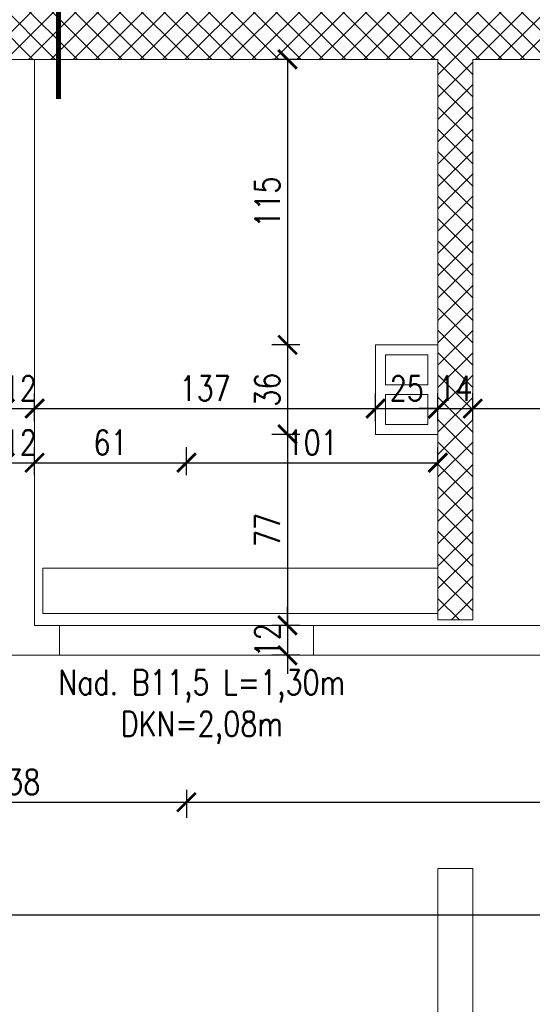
# Model space of a CAD drawing. Header units: millimetres. Extents: x 11984 to 50512, y -26688 to 13952.
# Tile 64 of 85: x 26420 to 26626, y 10412 to 10808. Entities that reach past the tile are written whole.
import ezdxf

# ---------------------------------------------------------------- set-up
doc = ezdxf.new("R2010")
doc.units = ezdxf.units.MM
doc.header["$MEASUREMENT"] = 0
doc.linetypes.add('HIDDEN', pattern=[9.525, 6.35, -3.175])
doc.layers.add('e-cad_opisy', color=7, linetype='Continuous')
for name, color, linetype, lineweight in [('e-cad_wymiary', 5, 'Continuous', 9), ('k-kreskowanie', 252, 'Continuous', 9), ('k-widok', 1, 'Continuous', 20), ('k-wyburzenia', 215, 'PNEUMATIC2', 9), ('k-ściany działowe', 2, 'Continuous', 20), ('k-ściany istniejące', 190, 'Continuous', 18)]:
    doc.layers.add(name, color=color, linetype=linetype, lineweight=lineweight)
doc.styles.add('e-cad_1', font='simplex.shx', dxfattribs={"width": 0.8})
doc.linetypes.add('PNEUMATIC2', pattern='A,0.5,-0.25,["//",Standard,S=0.2,R=0,X=-0.1,Y=-0.1],-0.25', length=1)
doc.dimstyles.new('e-cad_1_50_[cm]', dxfattribs={"dimscale": 5, "dimtxt": 2, "dimasz": 1.5, "dimexe": 1.25, "dimexo": 0.625, "dimtad": 1, "dimdec": 0, "dimrnd": 0.1, "dimdsep": 46, "dimtxsty": 'e-cad_1', "dimblk": 'ARCHTICK', "dimcen": 1.5, "dimclrd": 256, "dimclre": 256, "dimclrt": 7, "dimadec": 0, "dimazin": 0, "dimtfac": 1, "dimtdec": 0, "dimtix": 1, "dimtmove": 0, "dimatfit": 0, "dimfxl": 0, "dimarcsym": 0})

# ---------------------------------------------------------------- blocks, each defined once
blk = doc.blocks.new('_ArchTick')
at = {"color": 0, "linetype": 'ByBlock', "const_width": 0.15}
blk.add_lwpolyline([(-0.5, -0.5), (0.5, 0.5)], dxfattribs=at)
blk = doc.blocks.new('*D288')
at = {"layer": 'Defpoints', "color": 0}
for p in [(27937.53, 10448.29), (27937.53, 10445.51), (26284.34, 10430.99)]:
    blk.add_point(p, dxfattribs=at)
at = {"layer": 'e-cad_wymiary', "lineweight": -2}
for p, q in [((26284.34, 10443.29), (26284.34, 10454.54)), ((27937.53, 10448.29), (27937.53, 10454.54)), ((26284.34, 10448.29), (27937.53, 10448.29))]:
    blk.add_line(p, q, dxfattribs=at)
at = {"layer": 'e-cad_wymiary', "lineweight": -2, "xscale": 7.5, "yscale": 7.5, "zscale": 7.5, "rotation": 180}
blk.add_blockref('_ArchTick', (26284.34, 10448.29), dxfattribs=at)
at = {"layer": 'e-cad_wymiary', "lineweight": -2, "xscale": 7.5, "yscale": 7.5, "zscale": 7.5}
blk.add_blockref('_ArchTick', (27937.53, 10448.29), dxfattribs=at)
at = {"layer": 'e-cad_wymiary', "color": 7, "insert": (27110.94, 10456.42), "char_height": 10, "attachment_point": 5, "style": 'e-cad_1'}
blk.add_mtext('1653', dxfattribs=at)
blk = doc.blocks.new('*D305')
at = {"layer": 'Defpoints', "color": 0}
for p in [(26426.34, 10651.66), (26414.34, 10628.26), (26426.34, 10628.26)]:
    blk.add_point(p, dxfattribs=at)
at = {"layer": 'e-cad_wymiary', "lineweight": -2}
for p, q in [((26414.34, 10646.66), (26414.34, 10657.91)), ((26426.34, 10646.66), (26426.34, 10657.91)), ((26414.34, 10651.66), (26406.84, 10651.66)), ((26414.34, 10651.66), (26426.34, 10651.66)), ((26426.34, 10651.66), (26433.84, 10651.66))]:
    blk.add_line(p, q, dxfattribs=at)
at = {"layer": 'e-cad_wymiary', "lineweight": -2, "xscale": 7.5, "yscale": 7.5, "zscale": 7.5}
blk.add_blockref('_ArchTick', (26414.34, 10651.66), dxfattribs=at)
at = {"layer": 'e-cad_wymiary', "lineweight": -2, "xscale": 7.5, "yscale": 7.5, "zscale": 7.5, "rotation": 180}
blk.add_blockref('_ArchTick', (26426.34, 10651.66), dxfattribs=at)
at = {"layer": 'e-cad_wymiary', "color": 7, "insert": (26420.34, 10659.79), "char_height": 10, "attachment_point": 5, "style": 'e-cad_1'}
blk.add_mtext('12', dxfattribs=at)
blk = doc.blocks.new('*D306')
at = {"layer": 'Defpoints', "color": 0}
for p in [(26563.34, 10651.66), (26563.34, 10641.28), (26426.34, 10628.26)]:
    blk.add_point(p, dxfattribs=at)
at = {"layer": 'e-cad_wymiary', "lineweight": -2}
for p, q in [((26426.34, 10646.66), (26426.34, 10657.91)), ((26563.34, 10646.66), (26563.34, 10657.91)), ((26426.34, 10651.66), (26563.34, 10651.66))]:
    blk.add_line(p, q, dxfattribs=at)
at = {"layer": 'e-cad_wymiary', "lineweight": -2, "xscale": 7.5, "yscale": 7.5, "zscale": 7.5, "rotation": 180}
blk.add_blockref('_ArchTick', (26426.34, 10651.66), dxfattribs=at)
at = {"layer": 'e-cad_wymiary', "lineweight": -2, "xscale": 7.5, "yscale": 7.5, "zscale": 7.5}
blk.add_blockref('_ArchTick', (26563.34, 10651.66), dxfattribs=at)
at = {"layer": 'e-cad_wymiary', "color": 7, "insert": (26494.84, 10659.79), "char_height": 10, "attachment_point": 5, "style": 'e-cad_1'}
blk.add_mtext('137', dxfattribs=at)
blk = doc.blocks.new('*D307')
at = {"layer": 'Defpoints', "color": 0}
for p in [(26588.34, 10651.66), (26563.34, 10641.28), (26588.34, 10641.28)]:
    blk.add_point(p, dxfattribs=at)
at = {"layer": 'e-cad_wymiary', "lineweight": -2}
for p, q in [((26563.34, 10646.66), (26563.34, 10657.91)), ((26588.34, 10646.66), (26588.34, 10657.91)), ((26563.34, 10651.66), (26588.34, 10651.66))]:
    blk.add_line(p, q, dxfattribs=at)
at = {"layer": 'e-cad_wymiary', "lineweight": -2, "xscale": 7.5, "yscale": 7.5, "zscale": 7.5, "rotation": 180}
blk.add_blockref('_ArchTick', (26563.34, 10651.66), dxfattribs=at)
at = {"layer": 'e-cad_wymiary', "lineweight": -2, "xscale": 7.5, "yscale": 7.5, "zscale": 7.5}
blk.add_blockref('_ArchTick', (26588.34, 10651.66), dxfattribs=at)
at = {"layer": 'e-cad_wymiary', "color": 7, "insert": (26575.84, 10659.79), "char_height": 10, "attachment_point": 5, "style": 'e-cad_1'}
blk.add_mtext('25', dxfattribs=at)
blk = doc.blocks.new('*D308')
at = {"layer": 'Defpoints', "color": 0}
for p in [(26602.34, 10651.66), (26588.34, 10641.28), (26602.34, 10641.28)]:
    blk.add_point(p, dxfattribs=at)
at = {"layer": 'e-cad_wymiary', "lineweight": -2}
for p, q in [((26588.34, 10646.66), (26588.34, 10657.91)), ((26602.34, 10646.66), (26602.34, 10657.91)), ((26588.34, 10651.66), (26580.84, 10651.66)), ((26588.34, 10651.66), (26602.34, 10651.66)), ((26602.34, 10651.66), (26609.84, 10651.66))]:
    blk.add_line(p, q, dxfattribs=at)
at = {"layer": 'e-cad_wymiary', "lineweight": -2, "xscale": 7.5, "yscale": 7.5, "zscale": 7.5}
blk.add_blockref('_ArchTick', (26588.34, 10651.66), dxfattribs=at)
at = {"layer": 'e-cad_wymiary', "lineweight": -2, "xscale": 7.5, "yscale": 7.5, "zscale": 7.5, "rotation": 180}
blk.add_blockref('_ArchTick', (26602.34, 10651.66), dxfattribs=at)
at = {"layer": 'e-cad_wymiary', "color": 7, "insert": (26595.34, 10659.79), "char_height": 10, "attachment_point": 5, "style": 'e-cad_1'}
blk.add_mtext('14', dxfattribs=at)
blk = doc.blocks.new('*D309')
at = {"layer": 'Defpoints', "color": 0}
for p in [(26816.55, 10651.66), (26602.34, 10641.28), (26816.55, 10627.26)]:
    blk.add_point(p, dxfattribs=at)
at = {"layer": 'e-cad_wymiary', "lineweight": -2}
for p, q in [((26602.34, 10646.66), (26602.34, 10657.91)), ((26816.55, 10646.66), (26816.55, 10657.91)), ((26602.34, 10651.66), (26816.55, 10651.66))]:
    blk.add_line(p, q, dxfattribs=at)
at = {"layer": 'e-cad_wymiary', "lineweight": -2, "xscale": 7.5, "yscale": 7.5, "zscale": 7.5, "rotation": 180}
blk.add_blockref('_ArchTick', (26602.34, 10651.66), dxfattribs=at)
at = {"layer": 'e-cad_wymiary', "lineweight": -2, "xscale": 7.5, "yscale": 7.5, "zscale": 7.5}
blk.add_blockref('_ArchTick', (26816.55, 10651.66), dxfattribs=at)
at = {"layer": 'e-cad_wymiary', "color": 7, "insert": (26709.44, 10659.79), "char_height": 10, "attachment_point": 5, "style": 'e-cad_1'}
blk.add_mtext('214', dxfattribs=at)
blk = doc.blocks.new('*D324')
at = {"layer": 'Defpoints', "color": 0}
for p in [(26349.34, 10552.52), (26487.34, 10552.52), (26487.34, 10493.5)]:
    blk.add_point(p, dxfattribs=at)
at = {"layer": 'e-cad_wymiary', "lineweight": -2}
for p, q in [((26349.34, 10498.5), (26349.34, 10487.25)), ((26487.34, 10498.5), (26487.34, 10487.25)), ((26349.34, 10493.5), (26487.34, 10493.5))]:
    blk.add_line(p, q, dxfattribs=at)
at = {"layer": 'e-cad_wymiary', "lineweight": -2, "xscale": 7.5, "yscale": 7.5, "zscale": 7.5, "rotation": 180}
blk.add_blockref('_ArchTick', (26349.34, 10493.5), dxfattribs=at)
at = {"layer": 'e-cad_wymiary', "lineweight": -2, "xscale": 7.5, "yscale": 7.5, "zscale": 7.5}
blk.add_blockref('_ArchTick', (26487.34, 10493.5), dxfattribs=at)
at = {"layer": 'e-cad_wymiary', "color": 7, "insert": (26418.34, 10501.62), "char_height": 10, "attachment_point": 5, "style": 'e-cad_1'}
blk.add_mtext('138', dxfattribs=at)
blk = doc.blocks.new('*D325')
at = {"layer": 'Defpoints', "color": 0}
for p in [(26487.34, 10552.52), (27131.31, 10552.52), (27131.31, 10493.5)]:
    blk.add_point(p, dxfattribs=at)
at = {"layer": 'e-cad_wymiary', "lineweight": -2}
for p, q in [((26487.34, 10498.5), (26487.34, 10487.25)), ((27131.31, 10498.5), (27131.31, 10487.25)), ((26487.34, 10493.5), (27131.31, 10493.5))]:
    blk.add_line(p, q, dxfattribs=at)
at = {"layer": 'e-cad_wymiary', "lineweight": -2, "xscale": 7.5, "yscale": 7.5, "zscale": 7.5, "rotation": 180}
blk.add_blockref('_ArchTick', (26487.34, 10493.5), dxfattribs=at)
at = {"layer": 'e-cad_wymiary', "lineweight": -2, "xscale": 7.5, "yscale": 7.5, "zscale": 7.5}
blk.add_blockref('_ArchTick', (27131.31, 10493.5), dxfattribs=at)
at = {"layer": 'e-cad_wymiary', "color": 7, "insert": (26809.32, 10501.62), "char_height": 10, "attachment_point": 5, "style": 'e-cad_1'}
blk.add_mtext('644', dxfattribs=at)
blk = doc.blocks.new('*D330')
at = {"layer": 'Defpoints', "color": 0}
for p in [(26426.34, 10629.92), (26414.34, 10616.29), (26426.34, 10616.29)]:
    blk.add_point(p, dxfattribs=at)
at = {"layer": 'e-cad_wymiary', "lineweight": -2}
for p, q in [((26414.34, 10624.92), (26414.34, 10636.17)), ((26426.34, 10624.92), (26426.34, 10636.17)), ((26414.34, 10629.92), (26406.84, 10629.92)), ((26414.34, 10629.92), (26426.34, 10629.92)), ((26426.34, 10629.92), (26433.84, 10629.92))]:
    blk.add_line(p, q, dxfattribs=at)
at = {"layer": 'e-cad_wymiary', "lineweight": -2, "xscale": 7.5, "yscale": 7.5, "zscale": 7.5}
blk.add_blockref('_ArchTick', (26414.34, 10629.92), dxfattribs=at)
at = {"layer": 'e-cad_wymiary', "lineweight": -2, "xscale": 7.5, "yscale": 7.5, "zscale": 7.5, "rotation": 180}
blk.add_blockref('_ArchTick', (26426.34, 10629.92), dxfattribs=at)
at = {"layer": 'e-cad_wymiary', "color": 7, "insert": (26420.34, 10638.05), "char_height": 10, "attachment_point": 5, "style": 'e-cad_1'}
blk.add_mtext('12', dxfattribs=at)
blk = doc.blocks.new('*D331')
at = {"layer": 'Defpoints', "color": 0}
for p in [(26487.34, 10629.92), (26426.34, 10616.29), (26487.34, 10564.52)]:
    blk.add_point(p, dxfattribs=at)
at = {"layer": 'e-cad_wymiary', "lineweight": -2}
for p, q in [((26426.34, 10624.92), (26426.34, 10636.17)), ((26487.34, 10624.92), (26487.34, 10636.17)), ((26426.34, 10629.92), (26487.34, 10629.92))]:
    blk.add_line(p, q, dxfattribs=at)
at = {"layer": 'e-cad_wymiary', "lineweight": -2, "xscale": 7.5, "yscale": 7.5, "zscale": 7.5, "rotation": 180}
blk.add_blockref('_ArchTick', (26426.34, 10629.92), dxfattribs=at)
at = {"layer": 'e-cad_wymiary', "lineweight": -2, "xscale": 7.5, "yscale": 7.5, "zscale": 7.5}
blk.add_blockref('_ArchTick', (26487.34, 10629.92), dxfattribs=at)
at = {"layer": 'e-cad_wymiary', "color": 7, "insert": (26456.84, 10638.05), "char_height": 10, "attachment_point": 5, "style": 'e-cad_1'}
blk.add_mtext('61', dxfattribs=at)
blk = doc.blocks.new('*D332')
at = {"layer": 'Defpoints', "color": 0}
for p in [(26588.34, 10629.92), (26588.34, 10626.2), (26487.34, 10564.52)]:
    blk.add_point(p, dxfattribs=at)
at = {"layer": 'e-cad_wymiary', "lineweight": -2}
for p, q in [((26487.34, 10624.92), (26487.34, 10636.17)), ((26588.34, 10629.32), (26588.34, 10636.17)), ((26487.34, 10629.92), (26588.34, 10629.92))]:
    blk.add_line(p, q, dxfattribs=at)
at = {"layer": 'e-cad_wymiary', "lineweight": -2, "xscale": 7.5, "yscale": 7.5, "zscale": 7.5, "rotation": 180}
blk.add_blockref('_ArchTick', (26487.34, 10629.92), dxfattribs=at)
at = {"layer": 'e-cad_wymiary', "lineweight": -2, "xscale": 7.5, "yscale": 7.5, "zscale": 7.5}
blk.add_blockref('_ArchTick', (26588.34, 10629.92), dxfattribs=at)
at = {"layer": 'e-cad_wymiary', "color": 7, "insert": (26537.84, 10638.05), "char_height": 10, "attachment_point": 5, "style": 'e-cad_1'}
blk.add_mtext('101', dxfattribs=at)
blk = doc.blocks.new('*D446')
at = {"layer": 'Defpoints', "color": 0}
for p in [(26556.74, 10791.99), (26527.94, 10677.28), (26563.34, 10677.28)]:
    blk.add_point(p, dxfattribs=at)
at = {"layer": 'e-cad_wymiary', "lineweight": -2}
for p, q in [((26532.94, 10791.99), (26521.69, 10791.99)), ((26527.94, 10791.99), (26527.94, 10677.28)), ((26532.94, 10677.28), (26521.69, 10677.28))]:
    blk.add_line(p, q, dxfattribs=at)
at = {"layer": 'e-cad_wymiary', "lineweight": -2, "xscale": 7.5, "yscale": 7.5, "zscale": 7.5}
for p, rotation in [((26527.94, 10791.99), 90), ((26527.94, 10677.28), 270)]:
    blk.add_blockref('_ArchTick', p, dxfattribs=dict(at, rotation=rotation))
at = {"layer": 'e-cad_wymiary', "color": 7, "insert": (26519.82, 10734.64), "char_height": 10, "attachment_point": 5, "rotation": 90, "style": 'e-cad_1'}
blk.add_mtext('115', dxfattribs=at)
blk = doc.blocks.new('*D447')
at = {"layer": 'Defpoints', "color": 0}
for p in [(26563.34, 10677.28), (26527.94, 10641.28), (26563.34, 10641.28)]:
    blk.add_point(p, dxfattribs=at)
at = {"layer": 'e-cad_wymiary', "lineweight": -2}
for p, q in [((26532.94, 10677.28), (26521.69, 10677.28)), ((26527.94, 10677.28), (26527.94, 10641.28)), ((26532.94, 10641.28), (26521.69, 10641.28))]:
    blk.add_line(p, q, dxfattribs=at)
at = {"layer": 'e-cad_wymiary', "lineweight": -2, "xscale": 7.5, "yscale": 7.5, "zscale": 7.5}
for p, rotation in [((26527.94, 10677.28), 90), ((26527.94, 10641.28), 270)]:
    blk.add_blockref('_ArchTick', p, dxfattribs=dict(at, rotation=rotation))
at = {"layer": 'e-cad_wymiary', "color": 7, "insert": (26519.82, 10659.28), "char_height": 10, "attachment_point": 5, "rotation": 90, "style": 'e-cad_1'}
blk.add_mtext('36', dxfattribs=at)
blk = doc.blocks.new('*D448')
at = {"layer": 'Defpoints', "color": 0}
for p in [(26563.34, 10641.28), (26527.94, 10564.52), (26553.5, 10564.52)]:
    blk.add_point(p, dxfattribs=at)
at = {"layer": 'e-cad_wymiary', "lineweight": -2}
for p, q in [((26532.94, 10641.28), (26521.69, 10641.28)), ((26527.94, 10641.28), (26527.94, 10564.52)), ((26532.94, 10564.52), (26521.69, 10564.52))]:
    blk.add_line(p, q, dxfattribs=at)
at = {"layer": 'e-cad_wymiary', "lineweight": -2, "xscale": 7.5, "yscale": 7.5, "zscale": 7.5}
for p, rotation in [((26527.94, 10641.28), 90), ((26527.94, 10564.52), 270)]:
    blk.add_blockref('_ArchTick', p, dxfattribs=dict(at, rotation=rotation))
at = {"layer": 'e-cad_wymiary', "color": 7, "insert": (26519.82, 10602.9), "char_height": 10, "attachment_point": 5, "rotation": 90, "style": 'e-cad_1'}
blk.add_mtext('77', dxfattribs=at)
blk = doc.blocks.new('*D449')
at = {"layer": 'Defpoints', "color": 0}
for p in [(26553.5, 10564.52), (26527.94, 10552.52), (26553.5, 10552.52)]:
    blk.add_point(p, dxfattribs=at)
at = {"layer": 'e-cad_wymiary', "lineweight": -2}
for p, q in [((26527.94, 10564.52), (26527.94, 10572.02)), ((26532.94, 10564.52), (26521.69, 10564.52)), ((26527.94, 10564.52), (26527.94, 10552.52)), ((26532.94, 10552.52), (26521.69, 10552.52)), ((26527.94, 10552.52), (26527.94, 10545.02))]:
    blk.add_line(p, q, dxfattribs=at)
at = {"layer": 'e-cad_wymiary', "lineweight": -2, "xscale": 7.5, "yscale": 7.5, "zscale": 7.5}
for p, rotation in [((26527.94, 10564.52), 270), ((26527.94, 10552.52), 90)]:
    blk.add_blockref('_ArchTick', p, dxfattribs=dict(at, rotation=rotation))
at = {"layer": 'e-cad_wymiary', "color": 7, "insert": (26519.82, 10558.52), "char_height": 10, "attachment_point": 5, "rotation": 90, "style": 'e-cad_1'}
blk.add_mtext('12', dxfattribs=at)

msp = doc.modelspace()

# ---------------------------------------------------------------- hatches: boundary and pattern name
at = {"layer": 'k-kreskowanie'}
h = msp.add_hatch(dxfattribs=at)
h.set_pattern_fill('ANSI37', color=256, scale=2, style=0)
h.set_pattern_definition([(45, (28373.457, -11648.78), (-4.490128, 4.490128), []), (135, (28373.457, -11648.78), (-4.490128, -4.490128), [])])
h.paths.add_polyline_path([(27927.37, 10359.34), (27927.37, 10402.52), (27937.53, 10402.52), (27937.53, 10552.38), (27962.93, 10552.38), (27962.93, 10402.52), (28375.26, 10402.52), (28375.26, 10522.75), (28418.44, 10522.75), (28418.44, 9739.58), (28375.26, 9739.58), (28310.14, 9739.58), (28310.14, 9782.76), (28375.26, 9782.76), (28375.26, 10359.34)])
h.paths.add_polyline_path([(27927.37, 10791.99), (27927.37, 10834.32), (27937.53, 10834.32), (28375.26, 10834.32), (28375.26, 11331.32), (28293.98, 11331.32), (28293.98, 11374.5), (28418.44, 11374.5), (28418.44, 10677.69), (28375.26, 10677.69), (28375.26, 10791.99), (27962.93, 10791.99), (27962.93, 10654.38), (27937.53, 10654.38), (27937.53, 10791.99)])
h.paths.add_polyline_path([(28013.73, 10806.38), (28034.05, 10806.38), (28034.05, 10819.93), (28013.73, 10819.93)], flags=16)
h.paths.add_polyline_path([(27974.79, 10806.38), (27993.41, 10806.38), (27993.41, 10819.93), (27974.79, 10819.93)], flags=16)
h.paths.add_polyline_path([(25423.3, 10686.04), (25423.3, 11090.05), (25468.3, 11090.05), (25468.3, 10833.52), (25771.3, 10833.52), (25771.3, 10927.02), (25795.3, 10927.02), (25795.3, 10833.52), (25802.3, 10833.52), (25802.3, 10794.52), (25468.3, 10794.52), (25468.3, 10686.04)])
h.paths.add_polyline_path([(27545.53, 10791.99), (27545.53, 10834.32), (27662.37, 10834.32), (27662.37, 11374.5), (27785.98, 11374.5), (27785.98, 11331.32), (27705.55, 11331.32), (27705.55, 10834.32), (27727.56, 10834.32), (27727.56, 10791.99), (27714.68, 10791.99), (27714.68, 10816.54), (27639.68, 10816.54), (27639.68, 10791.99)])
h.paths.add_polyline_path([(25423.3, 10284.84), (25423.3, 10539.8), (25468.3, 10539.8), (25468.3, 10402.52), (25595.68, 10402.52), (25904.3, 10402.52), (25904.3, 10422.52), (25930.34, 10422.52), (25930.34, 10402.52), (25952.83, 10402.52), (25952.83, 10359.34), (25468.3, 10359.34), (25468.3, 10284.84)])
h.paths.add_polyline_path([(26715.79, 10359.34), (26715.79, 10402.52), (26815.7, 10402.52), (26815.7, 10017.29), (26908.83, 10017.29), (26908.83, 9992.74), (26815.7, 9992.74), (26815.7, 9907.76), (26790.3, 9907.76), (26790.3, 10359.34)])
h.paths.add_polyline_path([(26407.3, 10791.99), (26407.3, 10834.32), (26415.3, 10834.32), (26415.3, 10862.32), (26460.3, 10862.32), (26460.3, 10834.32), (26661.61, 10834.32), (26661.61, 10791.99), (26602.34, 10791.99), (26602.34, 10566.78), (26588.34, 10566.78), (26588.34, 10791.99)])
h.paths.add_polyline_path([(27030.91, 9992.74), (27030.91, 10017.29), (27040.91, 10017.29), (27040.91, 10402.52), (27172.47, 10402.52), (27172.47, 10359.34), (27078.47, 10359.34), (27078.47, 10281.34), (27065.47, 10281.34), (27065.47, 9907.76), (27040.91, 9907.76), (27040.91, 9992.74)])
h.paths.add_polyline_path([(27429.77, 10359.34), (27429.77, 10402.52), (27827.47, 10402.52), (27827.47, 10359.34), (27749.03, 10359.34), (27749.03, 10281.34), (27710.63, 10281.34), (27710.63, 10359.34)])
h.paths.add_polyline_path([(27722.63, 10293.34), (27737.03, 10293.34), (27737.03, 10314.34), (27722.63, 10314.34)], flags=16)
h.paths.add_polyline_path([(27722.63, 10326.34), (27737.03, 10326.34), (27737.03, 10347.34), (27722.63, 10347.34)], flags=16)
h.paths.add_polyline_path([(25423.3, 9739.58), (25423.3, 10131.59), (25468.3, 10131.59), (25468.3, 9782.76), (25524.89, 9782.76), (25524.89, 9739.58)])
h.paths.add_polyline_path([(26086.59, 10794.52), (26086.59, 10833.52), (26140.3, 10833.52), (26140.3, 10849.32), (26181.3, 10849.32), (26181.3, 10834.32), (26317.3, 10834.32), (26317.3, 10801.99), (26304.3, 10801.99), (26304.3, 10793.99), (26284.34, 10793.99), (26284.34, 10731.52), (26267.34, 10731.52), (26267.34, 10794.52)])
h.paths.add_polyline_path([(26042.83, 10359.34), (26042.83, 10402.52), (26414.3, 10402.52), (26414.3, 10359.34)])
h.paths.add_polyline_path([(27179.77, 10791.99), (27179.77, 10834.32), (27390.59, 10834.32), (27390.59, 10791.99)])
h.paths.add_polyline_path([(26816.55, 10791.99), (26816.55, 10834.32), (27024.83, 10834.32), (27024.83, 10791.99)])
h.paths.add_polyline_path([(27940.92, 11331.32), (27940.92, 11374.5), (28139.04, 11374.5), (28139.04, 11331.32)])
h.paths.add_polyline_path([(27664.13, 9739.58), (27664.13, 9782.76), (27710.63, 9782.76), (27710.63, 9812.76), (27736.03, 9812.76), (27736.03, 9782.76), (27770.25, 9782.76), (27770.25, 9739.58)])
h.paths.add_polyline_path([(26720.94, 9739.58), (26720.94, 9782.76), (26850.88, 9782.76), (26850.88, 9739.58)])
h.paths.add_polyline_path([(26993.88, 9739.58), (26993.88, 9782.76), (27123.82, 9782.76), (27123.82, 9739.58), (27007.05, 9739.58)])
h.paths.add_polyline_path([(26516.3, 10359.34), (26516.3, 10402.52), (26625.2, 10402.52), (26625.2, 10359.34)])
h.paths.add_polyline_path([(25904.3, 10774.52), (25904.3, 10833.52), (25980.3, 10833.52), (25980.3, 10794.52), (25930.34, 10794.52), (25930.34, 10774.52)])
h.paths.add_polyline_path([(26074.94, 9739.58), (26074.94, 9782.76), (26171.32, 9782.76), (26171.32, 9739.58)])
h.paths.add_polyline_path([(27272.37, 10359.34), (27272.37, 10402.52), (27327.77, 10402.52), (27327.77, 10359.34)])
h.paths.add_polyline_path([(25674.89, 9739.58), (25674.89, 9782.76), (25725.12, 9782.76), (25725.12, 9739.58)])
h.paths.add_polyline_path([(26267.34, 10604.52), (26267.34, 10731.52), (26284.34, 10731.52), (26284.34, 10604.52)])
h.paths.add_polyline_path([(26521.13, 9739.58), (26521.13, 9782.76), (26570.94, 9782.76), (26570.94, 9739.58)])
h.paths.add_polyline_path([(26321.32, 9739.58), (26321.32, 9782.76), (26371.13, 9782.76), (26371.13, 9739.58)])
h.paths.add_polyline_path([(25875.12, 9739.58), (25875.12, 9782.76), (25924.94, 9782.76), (25924.94, 9739.58)])
h.paths.add_polyline_path([(27273.82, 9739.58), (27273.82, 9782.76), (27319.4, 9782.76), (27319.4, 9739.58)])
h.paths.add_polyline_path([(27920.25, 9739.58), (27920.25, 9782.76), (27965.4, 9782.76), (27965.4, 9739.58)])
h.paths.add_polyline_path([(27469.4, 9739.58), (27469.4, 9782.76), (27514.13, 9782.76), (27514.13, 9739.58)])
h.paths.add_polyline_path([(28115.4, 9739.58), (28115.4, 9782.76), (28160.14, 9782.76), (28160.14, 9739.58)])
h.paths.add_polyline_path([(25771.3, 11029.02), (25771.3, 11072.32), (25795.3, 11072.32), (25795.3, 11051.92), (25795.3, 11029.02)])
h.paths.add_polyline_path([(27959.21, 10448.92), (27941.26, 10448.92), (27941.26, 10463.92), (27959.21, 10463.92)], flags=24)
h.paths.add_polyline_path([(27989.88, 10389.91), (27989.88, 10371.96), (27974.88, 10371.96), (27974.88, 10389.91)], flags=24)
h.paths.add_polyline_path([(28328.34, 10389.91), (28328.34, 10371.96), (28313.34, 10371.96), (28313.34, 10389.91)], flags=24)
h.paths.add_polyline_path([(27989.88, 10822.13), (27989.88, 10804.18), (27974.88, 10804.18), (27974.88, 10822.13)], flags=24)
h.paths.add_polyline_path([(28328.34, 10822.13), (28328.34, 10804.18), (28313.34, 10804.18), (28313.34, 10822.13)], flags=24)
h.paths.add_polyline_path([(25792.47, 10866.66), (25774.13, 10866.66), (25774.13, 10881.66), (25792.47, 10881.66)], flags=24)
h.paths.add_polyline_path([(25686.35, 10822.81), (25686.35, 10805.24), (25671.35, 10805.24), (25671.35, 10822.81)], flags=24)
h.paths.add_polyline_path([(26811.98, 10109.31), (26794.02, 10109.31), (26794.02, 10124.31), (26811.98, 10124.31)], flags=24)
h.paths.add_polyline_path([(26811.98, 10283.57), (26794.02, 10283.57), (26794.02, 10298.57), (26811.98, 10298.57)], flags=24)
h.paths.add_polyline_path([(26746.78, 10389.91), (26746.78, 10371.96), (26731.78, 10371.96), (26731.78, 10389.91)], flags=24)
h.paths.add_polyline_path([(26872.85, 10013.99), (26872.85, 9996.04), (26857.85, 9996.04), (26857.85, 10013.99)], flags=24)
h.paths.add_polyline_path([(26811.98, 10304.98), (26794.02, 10304.98), (26794.02, 10319.98), (26811.98, 10319.98)], flags=24)
h.paths.add_polyline_path([(27157.91, 10389.91), (27157.91, 10371.96), (27142.91, 10371.96), (27142.91, 10389.91)], flags=24)
h.paths.add_polyline_path([(27062.17, 10109.31), (27044.21, 10109.31), (27044.21, 10124.31), (27062.17, 10124.31)], flags=24)
h.paths.add_polyline_path([(27068.67, 10283.57), (27050.71, 10283.57), (27050.71, 10298.57), (27068.67, 10298.57)], flags=24)
h.paths.add_polyline_path([(27068.67, 10304.98), (27050.71, 10304.98), (27050.71, 10319.98), (27068.67, 10319.98)], flags=24)
h.paths.add_polyline_path([(27585.58, 10389.91), (27585.58, 10371.96), (27570.58, 10371.96), (27570.58, 10389.91)], flags=24)
h.paths.add_polyline_path([(27770.37, 10389.91), (27770.37, 10371.96), (27755.37, 10371.96), (27755.37, 10389.91)], flags=24)
h.paths.add_polyline_path([(27738.8, 10304.98), (27720.85, 10304.98), (27720.85, 10319.98), (27738.8, 10319.98)], flags=24)
h.paths.add_polyline_path([(26110.57, 10822.81), (26110.57, 10805.24), (26095.57, 10805.24), (26095.57, 10822.81)], flags=24)
h.paths.add_polyline_path([(26367.46, 10389.91), (26367.46, 10371.96), (26352.46, 10371.96), (26352.46, 10389.91)], flags=24)
h.paths.add_polyline_path([(26284.05, 10652.29), (26267.63, 10652.29), (26267.63, 10667.29), (26284.05, 10667.29)], flags=24)
h.paths.add_polyline_path([(27711.59, 10243.02), (27477.64, 10243.02), (27477.64, 10296.6), (27711.59, 10296.6)], flags=9)
h.paths.add_polyline_path([(27959.21, 10652.29), (27941.26, 10652.29), (27941.26, 10667.29), (27959.21, 10667.29)], flags=9)
h.paths.add_polyline_path([(25686.35, 10412.6), (25686.35, 10395.03), (25671.35, 10395.03), (25671.35, 10412.6)], flags=9)
h.paths.add_polyline_path([(27940.67, 10730.09), (27924.24, 10730.09), (27924.24, 10745.09), (27940.67, 10745.09)], flags=9)
h.paths.add_polyline_path([(26603.74, 10652.29), (26586.94, 10652.29), (26586.94, 10667.29), (26603.74, 10667.29)], flags=9)
h.paths.add_polyline_path([(25803.97, 10866.66), (25793.63, 10866.66), (25793.63, 10881.66), (25803.97, 10881.66)], flags=9)

# ---------------------------------------------------------------- linework, layer by layer
at = {"layer": 'e-cad_wymiary', "linetype": 'HIDDEN', "ltscale": 2, "const_width": 2}
msp.add_lwpolyline([(26435.99, 11377.2), (26435.99, 10776.11)], dxfattribs=at)
at = {"layer": 'k-widok'}
for p, q in [((26436.34, 10564.52), (26538.34, 10564.52)), ((26436.34, 10552.52), (26538.34, 10552.52))]:
    msp.add_line(p, q, dxfattribs=at)
for points in [[(26563.34, 10641.28), (26588.34, 10641.28), (26588.34, 10677.28), (26563.34, 10677.28)], [(26567.34, 10661.28), (26584.34, 10661.28), (26584.34, 10673.28), (26567.34, 10673.28)], [(26567.34, 10645.28), (26584.34, 10645.28), (26584.34, 10657.28), (26567.34, 10657.28)]]:
    msp.add_lwpolyline(points, close=True, dxfattribs=at)
at = {"layer": 'k-wyburzenia', "ltscale": 25}
msp.add_line((26429.62, 10587.52), (26429.62, 10569.32), dxfattribs=at)
for points in [[(26588.34, 10587.52), (26429.62, 10587.52)], [(26429.62, 10569.32), (26588.34, 10569.32)], [(26588.34, 10402.52), (26588.34, 10466.87), (26602.34, 10466.87), (26602.34, 10402.52)]]:
    msp.add_lwpolyline(points, dxfattribs=at)
at = {"layer": 'k-wyburzenia', "ltscale": 15}
msp.add_lwpolyline([(26588.34, 10569.32), (26588.34, 10566.78)], dxfattribs=at)
at = {"layer": 'k-ściany działowe'}
for points in [[(26414.34, 10791.99), (26414.34, 10564.52), (26400.34, 10564.52), (26400.34, 10552.52), (26436.34, 10552.52), (26436.34, 10564.52), (26426.34, 10564.52), (26426.34, 10791.99), (26414.34, 10791.99)], [(26816.55, 10627.26), (26816.55, 10564.52), (26538.34, 10564.52), (26538.34, 10552.52), (27080.31, 10552.52), (27080.31, 10564.52), (26828.55, 10564.52), (26828.55, 10627.26), (26816.55, 10627.26)]]:
    msp.add_lwpolyline(points, dxfattribs=at)
at = {"layer": 'k-ściany istniejące'}
msp.add_line((26588.34, 10791.99), (26407.3, 10791.99), dxfattribs=at)
for points in [[(26588.34, 10566.78), (26588.34, 10791.99)], [(26602.34, 10791.99), (26661.61, 10791.99)], [(26602.34, 10566.78), (26602.34, 10791.99)], [(26588.34, 10566.78), (26602.34, 10566.78)]]:
    msp.add_lwpolyline(points, dxfattribs=at)

# ---------------------------------------------------------------- dimensions: what is measured, and where the dimension line sits
at = {"layer": 'e-cad_wymiary'}
dim = msp.add_linear_dim(base=(26527.94, 10677.28), p1=(26556.74, 10791.99), p2=(26563.34, 10677.28), angle=90, dimstyle='e-cad_1_50_[cm]', dxfattribs=at)
dim.commit()
dim.dimension.update_dxf_attribs({"geometry": '*D446', "text_midpoint": (26519.82, 10734.64)})
for base, p1, p2, picture, middle in [((26527.94, 10641.28), (26563.34, 10677.28), (26563.34, 10641.28), '*D447', (26519.82, 10659.28)), ((26527.94, 10564.52), (26563.34, 10641.28), (26553.5, 10564.52), '*D448', (26519.82, 10602.9))]:
    dim = msp.add_linear_dim(base=base, p1=p1, p2=p2, angle=90, dimstyle='e-cad_1_50_[cm]', override={"dimtmove": 1}, dxfattribs=at)
    dim.commit()
    dim.dimension.update_dxf_attribs({"geometry": picture, "text_midpoint": middle})
for base, p1, p2, picture, middle in [((26426.34, 10651.66), (26414.34, 10628.26), (26426.34, 10628.26), '*D305', (26420.34, 10659.79)), ((26563.34, 10651.66), (26426.34, 10628.26), (26563.34, 10641.28), '*D306', (26494.84, 10659.79)), ((26588.34, 10651.66), (26563.34, 10641.28), (26588.34, 10641.28), '*D307', (26575.84, 10659.79)), ((26602.34, 10651.66), (26588.34, 10641.28), (26602.34, 10641.28), '*D308', (26595.34, 10659.79)), ((26816.55, 10651.66), (26602.34, 10641.28), (26816.55, 10627.26), '*D309', (26709.44, 10659.79)), ((26426.34, 10629.92), (26414.34, 10616.29), (26426.34, 10616.29), '*D330', (26420.34, 10638.05)), ((26487.34, 10629.92), (26426.34, 10616.29), (26487.34, 10564.52), '*D331', (26456.84, 10638.05)), ((26588.34, 10629.92), (26487.34, 10564.52), (26588.34, 10626.2), '*D332', (26537.84, 10638.05)), ((27937.53, 10448.29), (26284.34, 10430.99), (27937.53, 10445.51), '*D288', (27110.94, 10456.42))]:
    dim = msp.add_linear_dim(base=base, p1=p1, p2=p2, dimstyle='e-cad_1_50_[cm]', override={"dimtmove": 1}, dxfattribs=at)
    dim.commit()
    dim.dimension.update_dxf_attribs({"geometry": picture, "text_midpoint": middle})

# ---------------------------------------------------------------- next in the draw order: texts
at = {"layer": 'e-cad_opisy', "linetype": 'Continuous', "insert": (26493.52, 10546.65), "char_height": 10, "width": 143.6031, "attachment_point": 2, "style": 'e-cad_1', "bg_fill": 2}
msp.add_mtext('Nad. B11,5 L=1,30m\\PDKN=2,08m', dxfattribs=at)

# ---------------------------------------------------------------- next in the draw order: dimensions: what is measured, and where the dimension line sits
at = {"layer": 'e-cad_wymiary'}
dim = msp.add_linear_dim(base=(26527.94, 10552.52), p1=(26553.5, 10564.52), p2=(26553.5, 10552.52), angle=90, dimstyle='e-cad_1_50_[cm]', override={"dimtmove": 1}, dxfattribs=at)
dim.commit()
dim.dimension.update_dxf_attribs({"geometry": '*D449', "text_midpoint": (26519.82, 10558.52)})
for base, p1, p2, picture, middle in [((26487.34, 10493.5), (26349.34, 10552.52), (26487.34, 10552.52), '*D324', (26418.34, 10501.62)), ((27131.31, 10493.5), (26487.34, 10552.52), (27131.31, 10552.52), '*D325', (26809.32, 10501.62))]:
    dim = msp.add_linear_dim(base=base, p1=p1, p2=p2, dimstyle='e-cad_1_50_[cm]', override={"dimtmove": 1}, dxfattribs=at)
    dim.commit()
    dim.dimension.update_dxf_attribs({"geometry": picture, "text_midpoint": middle})

doc.saveas('drawing.dxf')
